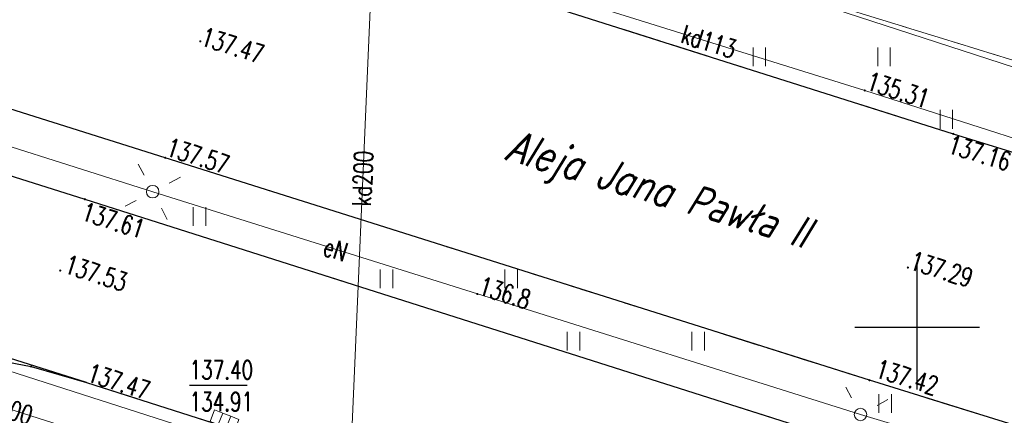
# Model space of a CAD drawing. Header units: metres. Extents: x 8438000 to 8438800, y 5890500 to 5891000.
# Tile 10 of 40: x 8438514 to 8438553, y 5890646 to 5890662. Entities that reach past the tile are written whole.
import ezdxf
from ezdxf.enums import TextEntityAlignment as Align

# ---------------------------------------------------------------- set-up
doc = ezdxf.new("R2010")
doc.units = ezdxf.units.M
doc.header["$MEASUREMENT"] = 0
doc.linetypes.add('1.0_0.5', pattern=[1.5, 1, -0.5])
doc.linetypes.add('1.5_0.5', pattern=[2, 1.5, -0.5])
doc.layers.get('0').update_dxf_attribs({"color": 2, "linetype": 'CONTINUOUS', "lineweight": 5})
for name, color, linetype in [('994-Nazwa ulicy', 7, 'CONTINUOUS'), ('droga dla rowerów', 7, 'CONTINUOUS'), ('jezdnia', 7, 'CONTINUOUS'), ('kratka ściekowa', 7, 'CONTINUOUS'), ('krawężnik', 7, 'CONTINUOUS'), ('latarnia', 7, 'CONTINUOUS'), ('pikieta sztuczna', 7, 'CONTINUOUS'), ('pikieta sztuczna-Atr2', 7, 'CONTINUOUS'), ('przewód elektroenergetyczny podziemny', 7, 'CONTINUOUS'), ('przewód elektroenergetyczny podziemny-Atr1', 7, 'CONTINUOUS'), ('przewód kanalizacyjny', 7, 'CONTINUOUS'), ('przewód kanalizacyjny-Atr1', 7, 'CONTINUOUS'), ('rzedna', 7, 'CONTINUOUS'), ('rzedna-Atr2', 7, 'CONTINUOUS'), ('rzedna-Atr3', 7, 'CONTINUOUS'), ('trawnik', 7, 'CONTINUOUS'), ('Wstawianie ramki sekcyjnej z opisem', 7, 'CONTINUOUS')]:
    doc.layers.add(name, color=color, linetype=linetype)
doc.styles.get("Standard").update_dxf_attribs({"font": 'simplex.shx', "width": 0.75})

# ---------------------------------------------------------------- blocks, each defined once
blk = doc.blocks.new('PW01')
at = {"linetype": 'Continuous', "lineweight": 13}
h = blk.add_hatch(color=0, dxfattribs=at)
edge = h.paths.add_edge_path()
edge.add_arc((0, 0), 0.045, 0, 360)
blk = doc.blocks.new('TU04')
at = {"color": 0, "linetype": 'Continuous', "lineweight": 13}
for p, q in [((0, 0), (0, 0.75)), ((0.5, 0), (0.5, 0.75))]:
    blk.add_line(p, q, dxfattribs=at)
blk = doc.blocks.new('SM01')
at = {"color": 0, "linetype": 'Continuous', "lineweight": 13}
for p, q in [((-0.53, 0.531), (-0.883, 0.884)), ((0.531, 0.531), (0.884, 0.884)), ((-0.53, -0.53), (-0.883, -0.883)), ((0.531, -0.53), (0.884, -0.883))]:
    blk.add_line(p, q, dxfattribs=at)
blk.add_circle((0, 0), 0.25, dxfattribs=at)
blk = doc.blocks.new('US05')
at = {"color": 0, "linetype": 'Continuous', "lineweight": 13}
for p, q in [((-0.525, -0.25), (-0.525, 0.25)), ((-0.525, 0.25), (-0.175, 0.25)), ((-0.175, -0.25), (-0.175, 0.25)), ((-0.175, 0.25), (0.175, 0.25)), ((0.175, -0.25), (0.175, 0.25)), ((0.175, 0.25), (0.525, 0.25)), ((0.525, -0.25), (0.525, 0.25)), ((-0.525, -0.25), (-0.175, -0.25)), ((-0.175, -0.25), (0.175, -0.25)), ((0.175, -0.25), (0.525, -0.25))]:
    blk.add_line(p, q, dxfattribs=at)
blk = doc.blocks.new('RAMKA500K')
at = {"color": 0}
for p, q in [((150, 147.5), (150, 152.5)), ((147.5, 150), (152.5, 150))]:
    blk.add_line(p, q, dxfattribs=at)

msp = doc.modelspace()

# ---------------------------------------------------------------- linework, layer by layer
at = {"layer": 'droga dla rowerów', "color": 7, "linetype": '1.0_0.5', "lineweight": 18, "flags": 128}
msp.add_lwpolyline([(8438514.32, 5890673.22), (8438535.12, 5890666.63), (8438546.96, 5890662.82), (8438556.44, 5890659.9), (8438568.04, 5890656.38), (8438569.32, 5890656.05), (8438570.65, 5890655.86), (8438572.4, 5890655.75), (8438574.17, 5890655.64), (8438576.27, 5890655.63), (8438577.79, 5890655.63), (8438579.74, 5890655.38), (8438582.66, 5890654.86), (8438586.52, 5890654.1), (8438594.52, 5890652.47), (8438602.62, 5890651.16), (8438610.54, 5890650), (8438618.72, 5890649.04), (8438626.98, 5890648.25), (8438634.91, 5890647.79), (8438647.2, 5890647.46), (8438678.91, 5890646.81), (8438697.93, 5890646.46), (8438698.83, 5890646.25), (8438699.61, 5890645.57), (8438700.34, 5890643.99), (8438701.24, 5890640.29), (8438703.92, 5890640.3), (8438703.42, 5890642.13), (8438703.21, 5890643.06), (8438703.28, 5890644.07), (8438703.65, 5890645.01), (8438704.05, 5890645.54), (8438704.63, 5890645.91), (8438705.25, 5890646.17), (8438705.89, 5890646.27), (8438713, 5890646.19), (8438713.51, 5890647.53), (8438713.84, 5890649.1), (8438712.03, 5890648.81), (8438711.09, 5890648.83), (8438710.28, 5890649.14), (8438709.49, 5890649.79), (8438708.85, 5890650.7), (8438700.2, 5890675.74), (8438697.22, 5890683.4), (8438694.33, 5890690.89), (8438691.54, 5890698.72), (8438689.49, 5890705.32), (8438687.41, 5890713.27), (8438686.19, 5890718.14), (8438684.6, 5890723.38), (8438682.42, 5890730.05), (8438680.2, 5890735.84), (8438674.16, 5890750.99), (8438667, 5890768.57), (8438665.918, 5890771.155)], dxfattribs=at)
at = {"layer": 'jezdnia', "color": 7, "linetype": '1.5_0.5', "lineweight": 18, "flags": 128}
for points in [[(8438667.438, 5890771.88), (8438667.98, 5890770.28), (8438670.77, 5890762.96), (8438673.14, 5890757.14), (8438678.23, 5890745.55), (8438683.07, 5890734.72), (8438683.88, 5890732.8), (8438684.62, 5890730.87), (8438686.81, 5890724.28), (8438690.88, 5890712.21), (8438695.45, 5890699.89), (8438700.28, 5890688.21), (8438705.19, 5890676.16), (8438709.35, 5890664.8), (8438713.6, 5890652.01), (8438713.89, 5890650.7), (8438714.12, 5890649.16), (8438714.04, 5890647.84), (8438713.76, 5890646.21), (8438713.32, 5890644.53), (8438712.54, 5890642.65), (8438711.74, 5890641.33), (8438710.56, 5890639.98), (8438708.99, 5890638.8), (8438706.89, 5890637.78), (8438704.75, 5890637.15), (8438703.11, 5890636.9), (8438699.29, 5890636.87), (8438677.08, 5890637.39), (8438650.89, 5890637.97), (8438640.07, 5890638.21), (8438633.39, 5890638.67), (8438620.83, 5890641.24), (8438606.17, 5890644.51), (8438593.58, 5890646.66), (8438579.66, 5890649.57), (8438566.24, 5890653.19), (8438551.45, 5890657.75), (8438522.87, 5890666.81), (8438520.08, 5890667.71), (8438509.44, 5890671.08), (8438497.35, 5890674.89), (8438494.53, 5890675.75), (8438466.36, 5890684.67), (8438436.81, 5890693.96), (8438408.4, 5890702.97), (8438390.761, 5890708.526)], [(8438387.76, 5890698.558), (8438405.27, 5890693.02), (8438433.91, 5890683.95), (8438462.72, 5890674.82), (8438491.13, 5890665.85), (8438519.84, 5890656.79), (8438548.09, 5890647.87), (8438563.61, 5890643.05), (8438577.2, 5890639.46), (8438591.66, 5890636.38), (8438606.48, 5890633.92), (8438620.23, 5890632.36), (8438633.16, 5890631.43), (8438640.17, 5890631.17), (8438646.24, 5890631.04), (8438648.08, 5890630.8), (8438649.61, 5890630.24), (8438650.69, 5890629.56), (8438651.92, 5890628.57), (8438652.75, 5890627.49), (8438653.47, 5890626.11), (8438653.93, 5890624.73), (8438654.13, 5890623.22), (8438654.06, 5890621.73), (8438653.65, 5890620.17), (8438652.99, 5890618.96), (8438651.8, 5890617.43), (8438650.63, 5890616.38), (8438649.31, 5890615.62), (8438647.72, 5890615.15), (8438646.23, 5890614.96), (8438644.97, 5890615.1), (8438642.35, 5890615.84), (8438614.79, 5890626.24), (8438608.4, 5890628.34), (8438603.85, 5890629.56), (8438581.41, 5890634.83), (8438575.98, 5890636.25), (8438572.32, 5890637.4), (8438559.37, 5890641.54), (8438516.62, 5890655.13), (8438472.47, 5890669.09), (8438415.53, 5890687.06), (8438386.871, 5890695.608)], [(8438414.52, 5890664.557), (8438414.43, 5890665.09), (8438414.46, 5890667.07), (8438414.67, 5890668.56), (8438414.96, 5890669.54), (8438415.42, 5890670.65), (8438416.32, 5890671.94), (8438417.22, 5890672.89), (8438417.97, 5890673.55), (8438419.19, 5890674.28), (8438420.64, 5890674.84), (8438422.2, 5890675.23), (8438423.91, 5890675.38), (8438425.71, 5890675.41), (8438427.56, 5890675.28), (8438429.46, 5890674.92), (8438438.43, 5890672.45), (8438470.17, 5890662.47), (8438516.69, 5890647.78), (8438557.38, 5890634.79), (8438570.48, 5890630.49), (8438578.98, 5890627.66), (8438592.32, 5890623.07), (8438602.77, 5890618.9), (8438622.99, 5890609.42), (8438627.24, 5890607.38), (8438631.048, 5890605.675)]]:
    msp.add_lwpolyline(points, dxfattribs=at)
msp.add_lwpolyline([(8438438.43, 5890672.45), (8438440.75, 5890671.67), (8438448.58, 5890668.1), (8438459.01, 5890663.35), (8438461.42, 5890662.29), (8438463.63, 5890661.4), (8438466.15, 5890660.55), (8438497.3, 5890650.8), (8438499.64, 5890650.22), (8438502.21, 5890649.73), (8438504.9, 5890649.42), (8438512.85, 5890648.73), (8438514.46, 5890648.42), (8438516.69, 5890647.78), (8438470.17, 5890662.47)], close=True, dxfattribs=at)
at = {"layer": 'krawężnik', "color": 7, "linetype": 'Continuous', "lineweight": 25, "flags": 128}
for points in [[(8438390.761, 5890708.526), (8438408.4, 5890702.97), (8438436.81, 5890693.96), (8438466.36, 5890684.67), (8438494.53, 5890675.75), (8438497.35, 5890674.89), (8438509.44, 5890671.08), (8438520.08, 5890667.71), (8438522.87, 5890666.81), (8438551.45, 5890657.75), (8438566.24, 5890653.19)], [(8438563.61, 5890643.05), (8438548.09, 5890647.87), (8438519.84, 5890656.79), (8438491.13, 5890665.85), (8438462.72, 5890674.82), (8438433.91, 5890683.95), (8438405.27, 5890693.02), (8438387.76, 5890698.558)], [(8438386.871, 5890695.608), (8438415.53, 5890687.06), (8438472.47, 5890669.09), (8438516.62, 5890655.13), (8438559.37, 5890641.54), (8438572.32, 5890637.4), (8438575.98, 5890636.25), (8438581.41, 5890634.83), (8438603.85, 5890629.56), (8438608.4, 5890628.34), (8438614.79, 5890626.24), (8438642.35, 5890615.84)], [(8438516.69, 5890647.78), (8438470.17, 5890662.47), (8438438.43, 5890672.45)], [(8438448.58, 5890668.1), (8438459.01, 5890663.35), (8438461.42, 5890662.29), (8438463.63, 5890661.4), (8438466.15, 5890660.55), (8438497.3, 5890650.8), (8438499.64, 5890650.22), (8438502.21, 5890649.73), (8438504.9, 5890649.42), (8438512.85, 5890648.73), (8438514.46, 5890648.42), (8438516.69, 5890647.78), (8438557.38, 5890634.79)]]:
    msp.add_lwpolyline(points, dxfattribs=at)
at = {"layer": 'przewód elektroenergetyczny podziemny', "color": 1, "linetype": 'Continuous', "lineweight": 18, "flags": 128}
for points in [[(8438387.344, 5890697.179), (8438390.64, 5890696.14), (8438404.67, 5890691.72), (8438417.89, 5890687.56), (8438433.37, 5890682.7), (8438448.32, 5890677.94), (8438461.91, 5890673.61), (8438474.02, 5890669.78), (8438490.62, 5890664.53), (8438503.75, 5890660.37), (8438519.34, 5890655.43), (8438532.36, 5890651.33), (8438547.73, 5890646.5), (8438562.37, 5890642.1)], [(8438576.74, 5890653.26), (8438570.73, 5890654.88), (8438566.21, 5890656.17), (8438554.94, 5890660.08), (8438538.84, 5890665.32), (8438527.86, 5890668.68), (8438516.14, 5890672.18), (8438504.71, 5890675.5), (8438495.06, 5890678.61), (8438493.11, 5890679.3), (8438480.91, 5890683.29), (8438463.53, 5890688.3), (8438462.49, 5890688.4), (8438460.62, 5890689.44)], [(8438576.74, 5890653.26), (8438570.73, 5890654.88), (8438566.21, 5890656.17), (8438554.94, 5890660.08), (8438538.84, 5890665.32), (8438527.86, 5890668.68), (8438516.14, 5890672.18), (8438504.71, 5890675.5), (8438495.06, 5890678.61), (8438493.11, 5890679.3), (8438480.91, 5890683.29), (8438463.53, 5890688.3), (8438460.74, 5890689.68)]]:
    msp.add_lwpolyline(points, dxfattribs=at)
at = {"layer": 'przewód kanalizacyjny', "color": 34, "linetype": 'Continuous', "lineweight": 18, "flags": 128}
for points in [[(8438390.883, 5890708.933), (8438419.74, 5890699.8), (8438436.45, 5890694.53), (8438462.61, 5890686.26), (8438493.98, 5890676.34), (8438521.16, 5890667.75), (8438524.76, 5890666.61), (8438534.99, 5890663.53), (8438547.9, 5890659.49), (8438569.91, 5890652.43), (8438577.17, 5890650.69), (8438583.1, 5890649.08), (8438589.5, 5890647.79), (8438593.67, 5890647.16), (8438595.38, 5890647.84), (8438596.98, 5890647.66)], [(8438431.6, 5890671.59), (8438467.26, 5890661.67), (8438496.08, 5890652.29), (8438527.18, 5890642.39)], [(8438527.18, 5890642.39), (8438528.15, 5890664.92)], [(8438496.42, 5890653.75), (8438526.18, 5890644.2), (8438527.18, 5890642.39)]]:
    msp.add_lwpolyline(points, dxfattribs=at)
at = {"layer": 'rzedna-Atr2', "color": 7, "flags": 128}
msp.add_lwpolyline([(8438520.82, 5890647.68), (8438523.124, 5890647.68)], dxfattribs=at)
at = {"layer": 'trawnik', "color": 7, "linetype": '1.0_0.5', "lineweight": 18, "flags": 128}
for points in [[(8438405.27, 5890693.02), (8438433.91, 5890683.95), (8438462.72, 5890674.82), (8438491.13, 5890665.85), (8438519.84, 5890656.79), (8438548.09, 5890647.87), (8438563.61, 5890643.05), (8438577.2, 5890639.46), (8438591.66, 5890636.38), (8438606.48, 5890633.92), (8438620.23, 5890632.36), (8438633.16, 5890631.43), (8438640.17, 5890631.17), (8438646.24, 5890631.04), (8438648.08, 5890630.8), (8438649.61, 5890630.24), (8438650.69, 5890629.56), (8438651.92, 5890628.57), (8438652.75, 5890627.49), (8438653.47, 5890626.11), (8438653.93, 5890624.73), (8438654.13, 5890623.22), (8438654.06, 5890621.73), (8438653.65, 5890620.17), (8438652.99, 5890618.96), (8438651.8, 5890617.43), (8438650.63, 5890616.38), (8438649.31, 5890615.62), (8438647.72, 5890615.15), (8438646.23, 5890614.96), (8438644.97, 5890615.1), (8438642.35, 5890615.84), (8438614.79, 5890626.24), (8438608.4, 5890628.34), (8438603.85, 5890629.56), (8438581.41, 5890634.83), (8438575.98, 5890636.25), (8438572.32, 5890637.4), (8438559.37, 5890641.54), (8438516.62, 5890655.13), (8438472.47, 5890669.09), (8438415.53, 5890687.06), (8438386.87, 5890695.61), (8438387.76, 5890698.56)], [(8438650.67, 5890641.36), (8438650.71, 5890642.99), (8438650.44, 5890643.83), (8438649.78, 5890644.43), (8438649.04, 5890644.76), (8438648.32, 5890644.92), (8438634.8, 5890645.34), (8438626.4, 5890645.82), (8438618.35, 5890646.61), (8438610.08, 5890647.58), (8438602.25, 5890648.72), (8438594.02, 5890650.07), (8438585.92, 5890651.72), (8438582.69, 5890652.35), (8438580.78, 5890652.82), (8438578.86, 5890653.37), (8438577.24, 5890653.9), (8438575.6, 5890654.69), (8438574.17, 5890655.64), (8438572.4, 5890655.75), (8438570.65, 5890655.86), (8438569.32, 5890656.05), (8438568.04, 5890656.38), (8438556.44, 5890659.9), (8438546.96, 5890662.82), (8438535.12, 5890666.63), (8438514.32, 5890673.22), (8438514.61, 5890672.24), (8438515.55, 5890671.17), (8438516.68, 5890670.18), (8438518.31, 5890669.01), (8438520.08, 5890667.71), (8438522.87, 5890666.81), (8438551.45, 5890657.75), (8438566.24, 5890653.19), (8438579.66, 5890649.57), (8438593.58, 5890646.66), (8438606.17, 5890644.51), (8438620.9, 5890642.8), (8438633.64, 5890641.85), (8438639.68, 5890641.58)], [(8438502.21, 5890649.73), (8438504.9, 5890649.42), (8438512.85, 5890648.73), (8438514.46, 5890648.42), (8438516.69, 5890647.78), (8438557.38, 5890634.79), (8438570.48, 5890630.49), (8438578.98, 5890627.66), (8438592.32, 5890623.07), (8438602.77, 5890618.9), (8438622.99, 5890609.42), (8438627.24, 5890607.38), (8438631.05, 5890605.68), (8438609.96, 5890611.78), (8438603.38, 5890614.97), (8438589.46, 5890620.75), (8438588.29, 5890621.18), (8438579.71, 5890624.15), (8438569.35, 5890627.45), (8438568.14, 5890627.84), (8438558.93, 5890630.75), (8438513.76, 5890645.07), (8438499.32, 5890649.62), (8438499.64, 5890650.22)]]:
    msp.add_lwpolyline(points, close=True, dxfattribs=at)

# ---------------------------------------------------------------- block references
at = {"layer": 'kratka ściekowa', "color": 34, "linetype": 'Continuous', "lineweight": 18, "rotation": 338.552}
msp.add_blockref('US05', (8438522.22, 5890646.26), dxfattribs=at)
at = {"layer": 'latarnia', "color": 7, "linetype": 'Continuous', "lineweight": 18}
for p, rotation in [((8438519.34, 5890655.43), 342.5969999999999), ((8438547.73, 5890646.5), 343.434)]:
    msp.add_blockref('SM01', p, dxfattribs=dict(at, rotation=rotation))
at = {"layer": 'pikieta sztuczna', "color": 7, "linetype": 'Continuous', "lineweight": 13}
for p in [(8438521.25, 5890661.46), (8438551.45, 5890657.75), (8438519.84, 5890656.79), (8438516.62, 5890655.13), (8438515.63, 5890652.27), (8438549.63, 5890652.39), (8438514.46, 5890648.42), (8438548.09, 5890647.87)]:
    msp.add_blockref('PW01', p, dxfattribs=at)
at = {"layer": 'rzedna', "color": 34, "linetype": 'Continuous', "lineweight": 18}
msp.add_blockref('PW01', (8438547.9, 5890659.49), dxfattribs=at)
at = {"layer": 'rzedna', "color": 1, "linetype": 'Continuous', "lineweight": 18}
msp.add_blockref('PW01', (8438532.36, 5890651.33), dxfattribs=at)
at = {"layer": 'trawnik', "color": 7, "linetype": 'Continuous', "lineweight": 18}
for p in [(8438543.419, 5890660.459), (8438548.419, 5890660.459), (8438550.919, 5890657.959), (8438520.969, 5890654.059), (8438528.469, 5890651.559), (8438533.469, 5890651.559), (8438535.969, 5890649.059), (8438540.969, 5890649.059), (8438548.469, 5890646.559)]:
    msp.add_blockref('TU04', p, dxfattribs=at)
at = {"layer": 'Wstawianie ramki sekcyjnej z opisem', "color": 7, "linetype": 'Continuous', "lineweight": 13}
msp.add_blockref('RAMKA500K', (8438400, 5890500), dxfattribs=at)

# ---------------------------------------------------------------- texts
at = {"layer": '994-Nazwa ulicy', "color": 7, "linetype": 'Continuous', "lineweight": 25, "oblique": 15, "width": 0.79}
msp.add_text('Aleja Jana Pawła II', height=1.25, rotation=343.407, dxfattribs=at).set_placement((8438533.44, 5890656.74))
at = {"layer": 'pikieta sztuczna-Atr2', "color": 7, "width": 0.72}
for s, rotation, p in [('137.47', 342.476, (8438521.22, 5890661.32)), ('137.57', 342.476, (8438519.83, 5890656.89)), ('137.16', 342.864, (8438551.18, 5890657)), ('137.61', 342.365, (8438516.43, 5890654.31)), ('137.53', 342.365, (8438515.74, 5890652.19)), ('137.29', 342.747, (8438549.65, 5890652.34)), ('137.47', 342.475, (8438516.65, 5890647.84)), ('137.42', 342.747, (8438548.27, 5890648.01))]:
    msp.add_text(s, height=0.75, rotation=rotation, dxfattribs=at).set_placement(p)
at = {"layer": 'przewód elektroenergetyczny podziemny-Atr1', "color": 1, "width": 0.72}
msp.add_text('eN', height=0.75, rotation=342.52, dxfattribs=at).set_placement((8438526.23, 5890653.26), align=Align.MIDDLE_LEFT)
at = {"layer": 'przewód kanalizacyjny-Atr1', "color": 34, "width": 0.72}
msp.add_text('kd113', height=0.75, rotation=342.623, dxfattribs=at).set_placement((8438540.58, 5890661.78), align=Align.MIDDLE_LEFT)
for s, rotation, p in [('kd200', 87.534, (8438527.81, 5890657.07)), ('kd300', 342.342, (8438514.49, 5890646.43))]:
    msp.add_text(s, height=0.75, rotation=rotation, dxfattribs=at).set_placement(p, align=Align.MIDDLE_RIGHT)
at = {"layer": 'rzedna-Atr2', "color": 7, "width": 0.72}
for s, rotation, p in [('135.31', 342.216, (8438547.91, 5890659.54)), ('136.8', 342.555, (8438532.36, 5890651.33))]:
    msp.add_text(s, height=0.75, rotation=rotation, dxfattribs=at).set_placement(p)
msp.add_text('137.40', height=0.75, dxfattribs=at).set_placement((8438520.82, 5890647.688), align=Align.BOTTOM_LEFT)
at = {"layer": 'rzedna-Atr3', "color": 7, "width": 0.72}
msp.add_text('134.91', height=0.75, dxfattribs=at).set_placement((8438520.82, 5890646.412), align=Align.BOTTOM_LEFT)

doc.saveas('drawing.dxf')
